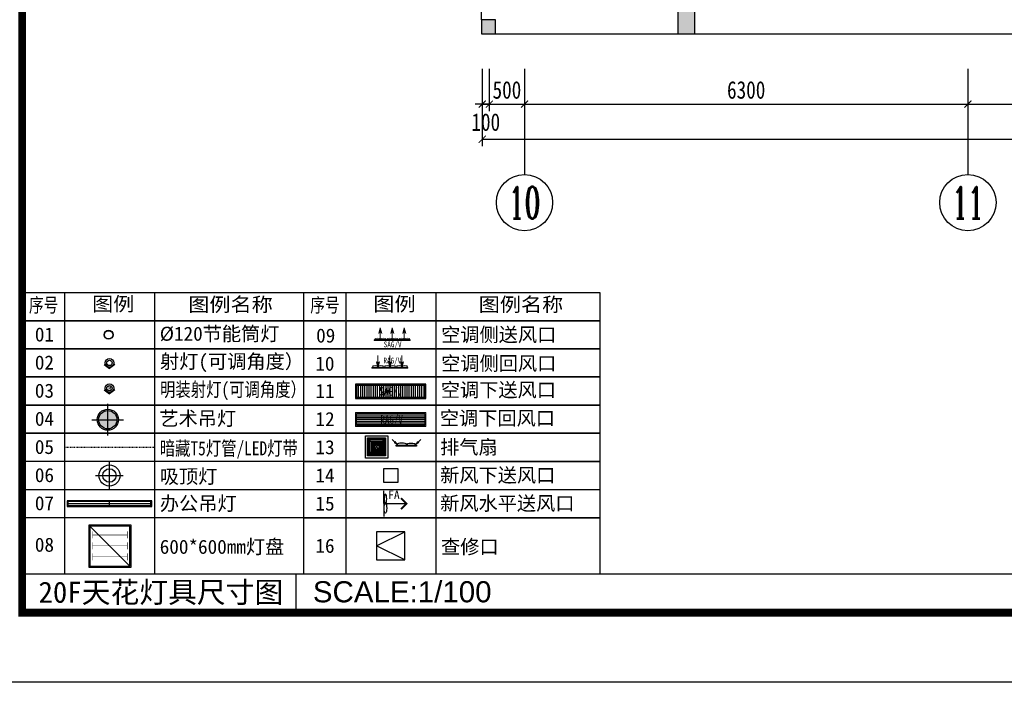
# Model space of a CAD drawing. Header units: millimetres. Extents: x -539149 to -534375, y 505028 to 505469.
# Tile 64 of 135: x -536157 to -536017, y 505039 to 505133. Entities that reach past the tile are written whole.
import ezdxf
from ezdxf.enums import TextEntityAlignment as Align

# ---------------------------------------------------------------- set-up
doc = ezdxf.new("R2010")
doc.units = ezdxf.units.MM
doc.header["$LTSCALE"] = 10
doc.linetypes.add('DASHDOTX2', pattern=[50.8, 25.4, -12.7, 0, -12.7])
doc.layers.get('Defpoints').update_dxf_attribs({"color": 8})
for name, color, linetype in [('A-建筑-原墙体', 2, 'Continuous'), ('A-建筑-窗户', 4, 'Continuous'), ('A-建筑-轴号', 3, 'Continuous'), ('A2图框$0$E-图框', 100, 'Continuous'), ('AXIS_TEXT', 50, 'Continuous'), ('B-平面-尺寸', 8, 'Continuous'), ('C-顶棚-灯具', 4, 'Continuous'), ('C-顶棚-设备', 4, 'Continuous'), ('C-顶棚-造型线', 30, 'Continuous'), ('E--图例', 3, 'Continuous'), ('E-填充', 251, 'Continuous'), ('E-文本', 7, 'Continuous')]:
    doc.layers.add(name, color=color, linetype=linetype)
doc.layers.add('A-批量打印图层', color=251, linetype='Continuous', plot=False)
doc.layers.add('A2图框$0$图框外线', color=1, linetype='Continuous', plot=False)
doc.layers.add('C-顶棚-空调', color=4, linetype='Continuous', lineweight=20)
doc.layers.add('E-空调', color=4, linetype='Continuous', lineweight=20)
doc.styles.add('-宋体', font='txt', dxfattribs={"width": 0.8})
doc.styles.add('_TCH_AXIS', font='COMPLEX', dxfattribs={"bigfont": 'GBCBIG'})
doc.styles.add('CCD_DIM', font='txt', dxfattribs={"width": 0.8})
doc.styles.add('COMPLEX', font='COMPLEX')
doc.styles.add('STSL', font='txt', dxfattribs={"width": 0.8})
doc.styles.add('宋体', font='txt', dxfattribs={"width": 1.1})
doc.styles.add('黑体', font='simhei.ttf')
doc.dimstyles.new('1-1', dxfattribs={"dimscale": 0, "dimtxt": 2.5, "dimasz": 1, "dimexe": 1, "dimexo": 1, "dimgap": 0.75, "dimtad": 1, "dimdec": 0, "dimrnd": 0.004999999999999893, "dimzin": 0, "dimdsep": 46, "dimtxsty": 'CCD_DIM', "dimblk": 'ARCHTICK', "dimcen": 0.13, "dimclrd": 44, "dimclre": 44, "dimclrt": 50, "dimadec": 0, "dimazin": 0, "dimtfac": 1, "dimtdec": 0, "dimtix": 1, "dimtmove": 2, "dimatfit": 3, "dimldrblk": 'HBA_Leader_Dot', "dimfxl": 5, "dimfxlon": 1, "dimtvp": 1, "dimtolj": 1, "dimtzin": 0, "dimarcsym": 0})

# ---------------------------------------------------------------- blocks, each defined once
blk = doc.blocks.new('_AXISO')
blk.add_circle((0, 0), 0.5)
at = {"layer": 'AXIS_TEXT', "style": 'COMPLEX', "width": 1.041666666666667}
blk.add_attdef('A', text='', height=0.56, dxfattribs=at).set_placement((-0.25, -0.28), (0.25, -0.28), align=Align.FIT)
blk = doc.blocks.new('_ArchTick')
at = {"color": 0, "linetype": 'ByBlock', "const_width": 0.15}
blk.add_lwpolyline([(-0.5, -0.5), (0.5, 0.5)], dxfattribs=at)
blk = doc.blocks.new('HBA_Leader_Dot')
at = {"color": 0, "linetype": 'ByBlock'}
blk.add_line((-5, 0), (-10, 0), dxfattribs=at)
at = {"color": 0, "linetype": 'ByBlock', "const_width": 5}
blk.add_lwpolyline([(-2.5, 0, 1), (2.5, 0, 1)], format="xyb", close=True, dxfattribs=at)
blk = doc.blocks.new('*D212')
at = {"layer": 'B-平面-尺寸', "color": 44, "lineweight": -2, "ltscale": 0.01, "transparency": 16777216}
for p, q in [((-536091.2732111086, 505125.6986509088), (-536091.2732111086, 505119.6986509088)), ((-536090.2732111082, 505125.6986509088), (-536090.2732111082, 505119.6986509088)), ((-536091.2732111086, 505120.6986509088), (-536092.2732111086, 505120.6986509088)), ((-536091.2732111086, 505120.6986509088), (-536090.2732111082, 505120.6986509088)), ((-536090.2732111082, 505120.6986509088), (-536089.2732111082, 505120.6986509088))]:
    blk.add_line(p, q, dxfattribs=at)
at = {"layer": 'Defpoints', "color": 0, "ltscale": 0.01, "transparency": 16777216}
for p in [(-536091.2732111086, 505130.6986509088), (-536090.2732111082, 505130.6986509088), (-536090.2732111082, 505120.6986509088)]:
    blk.add_point(p, dxfattribs=at)
at = {"layer": 'B-平面-尺寸', "color": 44, "lineweight": -2, "ltscale": 0.01, "transparency": 16777216}
blk.add_blockref('_ArchTick', (-536091.2732111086, 505120.6986509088), dxfattribs=at)
at = {"layer": 'B-平面-尺寸', "color": 44, "lineweight": -2, "ltscale": 0.01, "transparency": 16777216, "rotation": 180}
blk.add_blockref('_ArchTick', (-536090.2732111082, 505120.6986509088), dxfattribs=at)
at = {"layer": 'B-平面-尺寸', "color": 50, "ltscale": 0.01, "transparency": 16777216, "insert": (-536090.7732111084, 505118.1255670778), "char_height": 2.499999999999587, "attachment_point": 5, "style": 'CCD_DIM'}
blk.add_mtext('\\A1;100', dxfattribs=at)
blk = doc.blocks.new('*D213')
at = {"layer": 'B-平面-尺寸', "color": 44, "lineweight": -2, "ltscale": 0.01, "transparency": 16777216}
for p, q in [((-536090.2732111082, 505125.6986509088), (-536090.2732111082, 505119.6986509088)), ((-536085.2732111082, 505125.6986509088), (-536085.2732111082, 505119.6986509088)), ((-536090.2732111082, 505120.6986509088), (-536091.2732111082, 505120.6986509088)), ((-536090.2732111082, 505120.6986509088), (-536085.2732111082, 505120.6986509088)), ((-536085.2732111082, 505120.6986509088), (-536084.2732111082, 505120.6986509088))]:
    blk.add_line(p, q, dxfattribs=at)
at = {"layer": 'Defpoints', "color": 0, "ltscale": 0.01, "transparency": 16777216}
for p in [(-536090.2732111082, 505130.6986509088), (-536085.2732111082, 505130.6986509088), (-536085.2732111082, 505120.6986509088)]:
    blk.add_point(p, dxfattribs=at)
at = {"layer": 'B-平面-尺寸', "color": 44, "lineweight": -2, "ltscale": 0.01, "transparency": 16777216}
blk.add_blockref('_ArchTick', (-536090.2732111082, 505120.6986509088), dxfattribs=at)
at = {"layer": 'B-平面-尺寸', "color": 44, "lineweight": -2, "ltscale": 0.01, "transparency": 16777216, "rotation": 180}
blk.add_blockref('_ArchTick', (-536085.2732111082, 505120.6986509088), dxfattribs=at)
at = {"layer": 'B-平面-尺寸', "color": 50, "ltscale": 0.01, "transparency": 16777216, "insert": (-536087.7732111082, 505122.6986509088), "char_height": 2.499999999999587, "attachment_point": 5, "style": 'CCD_DIM'}
blk.add_mtext('\\A1;500', dxfattribs=at)
blk = doc.blocks.new('A2图框')
at = {"layer": 'A2图框$0$E-图框', "color": 4, "const_width": 1.131313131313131}
blk.add_lwpolyline([(-363.4031259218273, 295.2979469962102), (209.3847528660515, 295.2979469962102), (209.3847528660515, -104.9040732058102), (-363.4031259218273, -104.9040732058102)], close=True, dxfattribs=at)
at = {"layer": 'A2图框$0$图框外线', "color": 1}
blk.add_lwpolyline([(-374.7162572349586, 305.1969368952), (219.2837427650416, 305.1969368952), (219.2837427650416, -114.8030631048), (-374.7162572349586, -114.8030631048)], close=True, dxfattribs=at)
blk.add_lwpolyline([(-374.7162572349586, 305.1969368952), (219.2837427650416, 305.1969368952), (219.2837427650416, -114.8030631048), (-374.7162572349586, -114.8030631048)], close=True, dxfattribs=at)
blk.add_lwpolyline([(-374.7162572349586, 305.1969368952), (219.2837427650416, 305.1969368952), (219.2837427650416, -114.8030631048), (-374.7162572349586, -114.8030631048)], close=True, dxfattribs=at)
blk = doc.blocks.new('空调侧送风口')
at = {"color": 9}
for p, q in [((-200.0000000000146, 210), (-225.4660563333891, 114.9233464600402)), ((-200, 209.9999999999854), (-174.6575546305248, 115.8108411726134)), ((-200.0000000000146, 10), (-200.0000000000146, 210)), ((-200.0000000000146, 10.00000000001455), (-200, 173.8253566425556)), ((1.455191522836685e-11, 210), (-25.46605633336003, 114.9233464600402)), ((2.91038304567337e-11, 209.9999999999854), (25.34244536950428, 115.8108411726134)), ((1.455191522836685e-11, 10), (1.455191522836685e-11, 210)), ((1.455191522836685e-11, 10.00000000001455), (0, 173.8253566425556)), ((200.0000000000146, 210), (174.53394366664, 114.9233464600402)), ((200.0000000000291, 209.9999999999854), (225.3424453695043, 115.8108411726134)), ((200.0000000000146, 10), (200.0000000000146, 210))]:
    blk.add_line(p, q, dxfattribs=at)
blk.add_line((300, 10), (-300, 10))
blk.add_lwpolyline([(-300, 0), (300, 0), (300, 10), (-300, 10)], close=True)
at = {"color": 8, "extrusion": (0, 0, -1)}
for centre, major_axis in [((-246.6876579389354, 27.52105873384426), (46.85588413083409, -1.955387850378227e-12)), ((-46.68765793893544, 27.52105873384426), (46.85588413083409, 1.955387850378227e-12)), ((153.3123420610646, 27.52105873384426), (46.85588413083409, 1.955387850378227e-12))]:
    blk.add_ellipse(centre, major_axis=major_axis, ratio=0.2661656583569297, dxfattribs=at)
at = {"color": 8}
for centre, major_axis in [((-153.31234206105, 27.52105873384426), (-46.85588413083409, 1.955387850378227e-12)), ((46.68765793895, 27.52105873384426), (-46.85588413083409, -1.955387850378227e-12)), ((246.68765793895, 27.52105873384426), (-46.85588413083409, -1.955387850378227e-12))]:
    blk.add_ellipse(centre, major_axis=major_axis, ratio=0.2661656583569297, dxfattribs=at)
at = {"color": 9}
for points in [[(-225.4660563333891, 114.9233464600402), (-200.3245990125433, 140.632756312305), (-200.0000000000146, 210)], [(-174.6575546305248, 115.8108411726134), (-200.3245990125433, 140.632756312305), (-200.0000000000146, 209.9999999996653)], [(-25.46605633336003, 114.9233464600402), (-0.3245990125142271, 140.632756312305), (1.455191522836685e-11, 210)], [(25.34244536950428, 115.8108411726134), (-0.3245990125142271, 140.632756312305), (1.455191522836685e-11, 209.9999999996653)], [(174.53394366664, 114.9233464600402), (199.6754009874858, 140.632756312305), (200.0000000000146, 210)], [(225.3424453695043, 115.8108411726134), (199.6754009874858, 140.632756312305), (200.0000000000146, 209.9999999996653)]]:
    blk.add_solid(points, dxfattribs=at)
at = {"style": 'STSL', "width": 0.75}
blk.add_text('SAG/V', height=96.83895094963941, dxfattribs=at).set_placement((-142.4129892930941, -112.0445739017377))
blk = doc.blocks.new('空调回送风口')
at = {"color": 9}
for p, q in [((-200.0000000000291, 210.0000000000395), (-200.0000000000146, 10.00000000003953)), ((0, 209.9999999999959), (1.455191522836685e-11, 9.999999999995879)), ((199.9999999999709, 210.0000000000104), (199.9999999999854, 10.00000000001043)), ((-225.3424453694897, 104.1891588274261), (-199.6754009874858, 79.36724368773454)), ((-200.0000000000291, 10.00000000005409), (-225.3424453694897, 104.1891588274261)), ((-200.0000000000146, 10.00000000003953), (-174.53394366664, 105.0766535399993)), ((-199.6754009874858, 79.36724368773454), (-174.53394366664, 105.0766535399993)), ((-25.34244536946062, 104.1891588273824), (0.3245990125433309, 79.36724368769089)), ((0, 10.00000000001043), (-25.34244536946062, 104.1891588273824)), ((1.455191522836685e-11, 9.999999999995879), (25.46605633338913, 105.0766535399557)), ((0.3245990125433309, 79.36724368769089), (25.46605633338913, 105.0766535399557)), ((174.6575546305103, 104.189158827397), (200.3245990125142, 79.36724368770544)), ((199.9999999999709, 10.00000000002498), (174.6575546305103, 104.189158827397)), ((199.9999999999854, 10.00000000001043), (225.46605633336, 105.0766535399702)), ((200.3245990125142, 79.36724368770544), (225.46605633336, 105.0766535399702))]:
    blk.add_line(p, q, dxfattribs=at)
blk.add_line((299.9999999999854, 10), (-300.0000000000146, 10))
blk.add_lwpolyline([(-300.0000000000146, 0), (299.9999999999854, 0), (299.9999999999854, 10), (-300.0000000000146, 10)], close=True)
at = {"color": 8, "extrusion": (0, 0, -1)}
for centre, major_axis in [((-246.68765793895, 27.52105873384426), (46.85588413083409, -1.955387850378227e-12)), ((-46.68765793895, 27.52105873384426), (46.85588413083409, 1.955387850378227e-12)), ((153.31234206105, 27.52105873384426), (46.85588413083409, 1.955387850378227e-12))]:
    blk.add_ellipse(centre, major_axis=major_axis, ratio=0.2661656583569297, dxfattribs=at)
at = {"color": 8}
for centre, major_axis in [((-153.3123420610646, 27.52105873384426), (-46.85588413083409, 1.955387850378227e-12)), ((46.68765793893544, 27.52105873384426), (-46.85588413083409, -1.955387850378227e-12)), ((246.6876579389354, 27.52105873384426), (-46.85588413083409, -1.955387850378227e-12))]:
    blk.add_ellipse(centre, major_axis=major_axis, ratio=0.2661656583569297, dxfattribs=at)
at = {"color": 9}
for points in [[(-225.3424453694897, 104.1891588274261), (-199.6754009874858, 79.36724368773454), (-200.0000000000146, 10.00000000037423)], [(-174.53394366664, 105.0766535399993), (-199.6754009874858, 79.36724368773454), (-200.0000000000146, 10.00000000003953)], [(-25.34244536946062, 104.1891588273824), (0.3245990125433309, 79.36724368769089), (1.455191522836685e-11, 10.00000000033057)], [(25.46605633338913, 105.0766535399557), (0.3245990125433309, 79.36724368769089), (1.455191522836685e-11, 9.999999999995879)], [(174.6575546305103, 104.189158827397), (200.3245990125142, 79.36724368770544), (199.9999999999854, 10.00000000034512)], [(225.46605633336, 105.0766535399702), (200.3245990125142, 79.36724368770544), (199.9999999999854, 10.00000000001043)]]:
    blk.add_solid(points, dxfattribs=at)
at = {"style": 'STSL', "width": 0.75}
blk.add_text('RAG/V', height=96.83895094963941, dxfattribs=at).set_placement((-108.8770948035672, 76.33111620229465))
blk = doc.blocks.new('120节能筒灯A')
at = {"layer": 'C-顶棚-灯具'}
blk.add_circle((0, 0), 60, dxfattribs=at)
at = {"layer": 'C-顶棚-灯具', "color": 8}
blk.add_circle((0, 0), 55, dxfattribs=at)
blk = doc.blocks.new('排气扇')
for p, q in [((150, 150), (-150, 150)), ((-150, 150), (-150, -150)), ((150, -150), (150, 150)), ((-150, -150), (150, -150))]:
    blk.add_line(p, q)
at = {"color": 8}
for p, q in [((-120.0000000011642, -119.999999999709), (120.0000000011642, 119.999999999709)), ((-120.0000000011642, 119.999999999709), (120.0000000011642, -119.999999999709)), ((120.0000000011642, 119.999999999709), (-120.0000000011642, 119.999999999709)), ((-120.0000000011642, 119.999999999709), (-120.0000000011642, -119.999999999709)), ((101.9999999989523, 102.0000000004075), (-101.9999999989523, 102.0000000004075)), ((-101.9999999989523, 102.0000000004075), (-101.9999999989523, -102.0000000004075)), ((83.99999999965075, 83.99999999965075), (-83.99999999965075, 83.99999999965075)), ((-83.99999999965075, 83.99999999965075), (-83.99999999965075, -83.99999999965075)), ((66.00000000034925, 66.00000000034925), (-66.00000000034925, 66.00000000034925)), ((-66.00000000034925, 66.00000000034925), (-66.00000000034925, -66.00000000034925)), ((48.00000000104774, 47.99999999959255), (-48.00000000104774, 47.99999999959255)), ((-48.00000000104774, 47.99999999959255), (-48.00000000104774, -47.99999999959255)), ((29.99999999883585, 30.00000000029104), (-29.99999999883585, 30.00000000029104)), ((-29.99999999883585, 30.00000000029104), (-29.99999999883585, -30.00000000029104)), ((29.99999999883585, -30.00000000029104), (29.99999999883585, 30.00000000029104)), ((48.00000000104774, -47.99999999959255), (48.00000000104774, 47.99999999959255)), ((66.00000000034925, -66.00000000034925), (66.00000000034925, 66.00000000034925)), ((83.99999999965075, -83.99999999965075), (83.99999999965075, 83.99999999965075)), ((101.9999999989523, -102.0000000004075), (101.9999999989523, 102.0000000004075)), ((120.0000000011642, -119.999999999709), (120.0000000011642, 119.999999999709)), ((-120.0000000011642, -119.999999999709), (120.0000000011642, -119.999999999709)), ((-101.9999999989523, -102.0000000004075), (101.9999999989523, -102.0000000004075)), ((-83.99999999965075, -83.99999999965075), (83.99999999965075, -83.99999999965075)), ((-66.00000000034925, -66.00000000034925), (66.00000000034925, -66.00000000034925)), ((-48.00000000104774, -47.99999999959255), (48.00000000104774, -47.99999999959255)), ((-29.99999999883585, -30.00000000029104), (29.99999999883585, -30.00000000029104))]:
    blk.add_line(p, q, dxfattribs=at)
blk = doc.blocks.new('射灯(可调角度）')
h = blk.add_hatch(color=9)
edge = h.paths.add_edge_path()
edge.add_line((17.3170366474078, 44.08618582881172), (17.3170366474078, 58.95647106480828))
edge.add_line((17.3170366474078, 58.95647106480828), (63.32821098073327, -2.182787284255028e-11))
edge.add_line((63.32821098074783, -2.182787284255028e-11), (17.31703664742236, -58.95647106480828))
edge.add_line((17.3170366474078, -58.95647106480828), (17.3170366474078, -44.08618582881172))
edge.add_ellipse((0, -3.637978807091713e-12), major_axis=(-33.4923240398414, 33.4923240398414), ratio=0.9999999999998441, start_angle=156.4448806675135, end_angle=225.0000000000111)
edge.add_ellipse((0, 3.637978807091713e-12), major_axis=(33.4923240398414, 33.4923240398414), ratio=0.9999999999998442, start_angle=314.9999999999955, end_angle=383.5551193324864)
for p, q in [((17.3170366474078, 44.08618582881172), (17.3170366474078, 58.95647106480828)), ((17.3170366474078, 58.95647106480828), (63.32821098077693, -2.182787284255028e-11)), ((17.3170366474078, -58.95647106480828), (63.32821098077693, 0))]:
    blk.add_line(p, q)
blk.add_circle((0, 0), 47.36529889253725)
at = {"color": 8}
blk.add_circle((0, 0), 30.00000000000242, dxfattribs=at)
blk = doc.blocks.new('*U721')
at = {"layer": 'C-顶棚-灯具'}
h = blk.add_hatch(dxfattribs=at)
h.set_pattern_fill('_USER', color=8, scale=30, angle=90, style=0, pattern_type=0)
h.set_pattern_definition([(90, (15, 15), (-30, 1.83697019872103e-15), [])])
h.paths.add_polyline_path([(15, 185), (15, 15), (985, 15), (985, 185)])
at = {"layer": 'C-顶棚-灯具', "linetype": 'ByBlock'}
blk.add_lwpolyline([(0, 200), (0, 0), (1000, 0), (1000, 200)], close=True, dxfattribs=at)
at = {"layer": 'C-顶棚-灯具', "color": 8}
blk.add_lwpolyline([(15, 185), (15, 15), (985, 15), (985, 185)], close=True, dxfattribs=at)
at = {"layer": 'C-顶棚-灯具', "style": 'STSL', "width": 0.75}
blk.add_text('SAG/V', height=125, dxfattribs=at).set_placement((338.5104801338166, 38.65215169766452))
blk = doc.blocks.new('A$C6A8D0C23')
at = {"layer": 'C-顶棚-灯具'}
h = blk.add_hatch(dxfattribs=at)
h.set_pattern_fill('_USER', color=8, scale=25, style=0, pattern_type=0)
h.set_pattern_definition([(0, (15, 15), (0, 25), [])])
h.paths.add_polyline_path([(15, 185), (15, 15), (985, 15), (985, 185)])
at = {"layer": 'C-顶棚-空调', "color": 8}
blk.add_lwpolyline([(15, 185), (15, 15), (985, 15), (985, 185)], close=True, dxfattribs=at)
at = {"layer": 'E-空调', "linetype": 'ByBlock'}
blk.add_lwpolyline([(0, 200), (0, 0), (1000, 0), (1000, 200)], close=True, dxfattribs=at)
at = {"layer": 'E-空调', "style": 'STSL', "width": 0.75}
blk.add_text('RAG/V', height=125, dxfattribs=at).set_placement((353.9253869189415, 36.01110827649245))
blk = doc.blocks.new('fsafsggg')
at = {"layer": 'C-顶棚-灯具', "linetype": 'ByBlock', "ltscale": 100}
h = blk.add_hatch(color=251, dxfattribs=at)
h.set_gradient(color1=(91, 91, 91), tint=1, name='CYLINDER')
h.paths.add_polyline_path([(-160.1113442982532, 226.1886227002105), (-160.1113442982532, 96.18862270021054), (-30.11134429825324, 96.18862270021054, 0.4142135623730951)])
h.paths.add_polyline_path([(-160.1113442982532, 96.18862270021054), (-290.1113442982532, 96.18862270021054, 0.4142135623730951), (-160.1113442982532, -33.81137729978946)])
h.paths.add_polyline_path([(-160.1113442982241, 226.1886227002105, 0.4142135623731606), (-290.1113442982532, 96.18862270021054), (-160.1113442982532, 96.18862270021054)])
h.paths.add_polyline_path([(-30.11134429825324, 96.18862270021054), (-160.1113442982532, 96.18862270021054), (-160.1113442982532, -33.81137729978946, 0.4142135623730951)])
at = {"layer": 'C-顶棚-灯具'}
for p, q in [((-160.1113442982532, -128.8113772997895), (-160.1113442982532, 321.1886227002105)), ((-385.1113442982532, 96.18862270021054), (64.88865570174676, 96.18862270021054))]:
    blk.add_line(p, q, dxfattribs=at)
blk.add_circle((-160.1113442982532, 96.18862270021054), 150, dxfattribs=at)
at = {"layer": 'C-顶棚-灯具', "color": 8}
blk.add_circle((-160.1113442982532, 96.18862270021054), 130, dxfattribs=at)
blk = doc.blocks.new('灯盘B')
at = {"layer": 'C-顶棚-灯具', "color": 8, "linetype": 'ByBlock', "ltscale": 100}
blk.add_line((-277.6041046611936, 280.0258243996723), (291.1459248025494, -288.7241487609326), dxfattribs=at)
at = {"layer": 'C-顶棚-灯具', "linetype": 'ByBlock', "ltscale": 100}
blk.add_lwpolyline([(-293.2291046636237, -304.3491472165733), (306.7709248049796, -304.3491472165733), (306.7709248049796, 295.6508243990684), (-293.2291046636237, 295.6508243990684)], close=True, dxfattribs=at)
at = {"layer": 'C-顶棚-灯具', "color": 8, "linetype": 'ByBlock', "ltscale": 100}
blk.add_lwpolyline([(-277.6041046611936, -288.7241472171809), (291.1459248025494, -288.7241472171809), (291.1459248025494, 280.0258243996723), (-277.6041046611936, 280.0258243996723)], close=True, dxfattribs=at)
at = {"layer": 'C-顶棚-灯具', "color": 2, "const_width": 7.920000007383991}
for points in [[(-240.7290941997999, 106.0123742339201), (-240.7290861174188, 205.0123743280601)], [(254.2709103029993, 155.5123338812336), (-240.7290901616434, 155.5123742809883)], [(254.2709062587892, 106.0123338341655), (254.2709143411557, 205.012333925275)], [(-240.7291024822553, -49.49997984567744), (-240.7290944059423, 49.50002024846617)], [(254.2709020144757, -2.020139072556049e-05), (-240.7290984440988, 2.020139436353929e-05)], [(254.2708979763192, -49.5000202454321), (254.2709060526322, 49.49997984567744)], [(-240.729110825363, -205.0123339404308), (-240.7291027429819, -106.0123338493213)], [(254.270889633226, -205.0123743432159), (254.2708977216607, -106.0123742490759)], [(254.2708936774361, -155.5123742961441), (-240.7291067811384, -155.5123338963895)]]:
    blk.add_lwpolyline(points, dxfattribs=at)
blk = doc.blocks.new('A$C7AC81215')
at = {"layer": 'C-顶棚-灯具', "color": 8}
for p, q in [((196.3637167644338, 0.000132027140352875), (196.3637167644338, 392.7274047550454)), ((8.04003793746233e-05, 196.3637683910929), (392.7273531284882, 196.3637683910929))]:
    blk.add_line(p, q, dxfattribs=at)
at = {"layer": 'C-顶棚-灯具'}
blk.add_circle((196.3637167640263, 196.3637683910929), 150.0000000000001, dxfattribs=at)
at = {"layer": 'C-顶棚-灯具', "color": 8}
blk.add_circle((196.3637167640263, 196.3637683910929), 95.45454545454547, dxfattribs=at)
blk = doc.blocks.new('J')
at = {"layer": 'E-空调', "color": 8}
for p, q in [((-141.4213562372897, 141.4213562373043), (-56.899748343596, 92.73937828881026)), ((-141.4213562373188, 141.4213562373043), (-92.19923091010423, 56.18478866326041)), ((0, 0), (-141.4213562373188, 141.4213562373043)), ((-56.899748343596, 92.73937828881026), (-92.600833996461, 92.14178167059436)), ((-92.600833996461, 92.14178167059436), (-92.19923091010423, 56.18478866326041))]:
    blk.add_line(p, q, dxfattribs=at)
for points in [[(-56.899748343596, 92.73937828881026), (-92.600833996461, 92.14178167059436), (-141.421356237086, 141.4213562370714)], [(-92.19923091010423, 56.18478866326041), (-92.600833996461, 92.14178167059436), (-141.4213562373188, 141.4213562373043)]]:
    blk.add_solid(points, dxfattribs=at)
blk = doc.blocks.new('侧装排扇')
at = {"layer": 'C-顶棚-设备', "linetype": 'Continuous'}
blk.add_lwpolyline([(-144.4234765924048, 8.731149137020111e-11), (-144.4234765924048, 12.03528971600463), (144.4234765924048, 12.03528971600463), (144.4234765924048, 8.731149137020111e-11), (-144.4234765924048, -8.731149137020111e-11)], dxfattribs=at)
at = {"layer": 'C-顶棚-设备', "color": 8, "extrusion": (0, 0, -1)}
blk.add_ellipse((-66.74876095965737, 25.0496386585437), major_axis=(66.98927184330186, 2.795593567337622e-12), ratio=0.2661656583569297, dxfattribs=at)
at = {"layer": 'C-顶棚-设备', "color": 8}
blk.add_ellipse((66.74876095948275, 25.0496386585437), major_axis=(-66.98927184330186, -2.795593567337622e-12), ratio=0.2661656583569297, dxfattribs=at)
at = {"layer": 'C-顶棚-设备', "color": 8, "extrusion": (0, 0, -1), "yscale": 0.5, "zscale": -0.5, "rotation": 180}
for p, xscale in [((204.4487109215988, 95.76031677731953), -0.5), ((-204.3879252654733, 96.2971731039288), 0.5)]:
    blk.add_blockref('J', p, dxfattribs=dict(at, xscale=xscale))
blk = doc.blocks.new('A$C46331867')
at = {"layer": 'C-顶棚-灯具', "linetype": 'ByBlock'}
blk.add_lwpolyline([(-200, 0), (200, 0), (200, 400), (-200, 400)], close=True, dxfattribs=at)
at = {"layer": 'C-顶棚-灯具', "color": 8, "linetype": 'ByBlock'}
blk.add_lwpolyline([(-200, 0), (0, 400), (200, 0)], dxfattribs=at)
blk = doc.blocks.new('A$C323A0BBE')
at = {"layer": 'C-顶棚-灯具', "color": 8}
for p, q in [((0, 600), (0, -600)), ((-40, 0), (40, 0))]:
    blk.add_line(p, q, dxfattribs=at)
at = {"layer": 'C-顶棚-灯具'}
blk.add_lwpolyline([(-40, -600), (40, -600), (40, 600), (-40, 600)], close=True, dxfattribs=at)
at = {"layer": 'C-顶棚-灯具', "color": 8}
blk.add_lwpolyline([(-30, -590), (30, -590), (30, 590), (-30, 590)], close=True, dxfattribs=at)
blk = doc.blocks.new('新风水平送风口')
for q in [(50022.30862997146, 8719.182962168), (50345.96433329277, 8536.116174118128), (50022.30862997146, 8353.04938606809)]:
    blk.add_line((50022.30862997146, 8536.116174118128), q)
at = {"const_width": 28.125}
blk.add_lwpolyline([(50268.08060441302, 8458.232445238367), (50345.96433329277, 8536.116174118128), (50268.08060441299, 8613.999902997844)], dxfattribs=at)
at = {"extrusion": (0, 0, -1)}
blk.add_ellipse((50047.35826862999, 8602.864935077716), major_axis=(2.799695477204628e-12, -66.98927184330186), ratio=0.2661656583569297, dxfattribs=at)
blk.add_ellipse((50047.35826862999, 8469.367413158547), major_axis=(-2.799695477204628e-12, 66.98927184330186), ratio=0.2661656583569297)
blk.add_text('FA', height=120).set_placement((50086.30323329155, 8601.69338290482))
blk = doc.blocks.new('A$C10761136')
for points in [[(-7.761021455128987e-11, 100.8982425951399, 0, 0, 0), (0, 141.7754482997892, 33.33333333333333, 0, 0), (0, 200.8982425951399, 0, 0, 0)], [(-100.0000000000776, 0, 0, 0, 0), (-140.8772057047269, 0, 33.33333333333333, 0, 0), (-200.0000000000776, 0, 0, 0, 0)], [(99.99999999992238, 0.2994141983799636, 0, 0, 0), (140.8772057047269, 0.2994141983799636, 33.33333333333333, 0, 0), (200.0000000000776, 0.2994141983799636, 0, 0, 0)], [(-7.761021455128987e-11, -100.29941419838, 0, 0, 0), (0, -141.1766199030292, 33.33333333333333, 0, 0), (0, -200.29941419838, 0, 0, 0)]]:
    blk.add_lwpolyline(points, format="xyseb")
blk.add_lwpolyline([(-100.0000000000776, 100.29941419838), (100.0000000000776, 100.29941419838), (100.0000000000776, -100.29941419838), (-100.0000000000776, -100.29941419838)], close=True)
blk = doc.blocks.new('A$C6A2F79E9')
at = {"layer": 'C-顶棚-造型线', "color": 51, "linetype": 'DASHDOTX2', "ltscale": 0.01}
blk.add_line((-8006.042299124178, 1401.152559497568), (-6726.042299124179, 1401.152559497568), dxfattribs=at)
at = {"layer": 'E--图例', "linetype": 'ByBlock', "ltscale": 100}
for p, q in [((-8606.042299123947, 3600.000000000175), (-4609.281645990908, 3600.000000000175)), ((-8606.042299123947, 3600.000000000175), (-8606.042299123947, -399.9999999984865)), ((-8006.042299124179, 3600.000000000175), (-8006.042299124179, -399.9999999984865)), ((-6726.042299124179, 3600.000000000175), (-6726.042299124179, -399.9999999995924)), ((-4609.281645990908, 3600.000000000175), (-4609.281645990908, -399.9999999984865)), ((-4609.281645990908, 3600.000000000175), (-399.9999999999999, 3600.000000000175)), ((-4609.281645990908, 3600.000000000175), (-4609.281645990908, -399.9999999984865)), ((-4009.281645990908, 3600.000000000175), (-4009.281645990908, -399.9999999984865)), ((-2729.281645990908, 3600.000000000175), (-2729.281645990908, 3200.000000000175)), ((-399.9999999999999, 3600.000000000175), (-399.9999999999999, -399.9999999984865)), ((-4609.281645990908, 3200.000000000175), (-8606.042299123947, 3200.000000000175)), ((-399.9999999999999, 3200.000000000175), (-4609.281645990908, 3200.000000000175)), ((-2729.281645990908, 3200.000000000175), (-2729.281645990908, -399.9999999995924)), ((-8606.042299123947, -399.9999999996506), (-399.9999999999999, -399.9999999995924))]:
    blk.add_line(p, q, dxfattribs=at)
at = {"layer": 'E--图例', "color": 8, "linetype": 'ByBlock', "ltscale": 100}
for p, q in [((-8606.042299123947, 3200.000000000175), (-4609.281645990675, 3200.000000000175)), ((-4609.281645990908, 3200.000000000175), (-399.9999999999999, 3200.000000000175)), ((-8606.042299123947, 2800.000000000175), (-4609.281645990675, 2800.000000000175)), ((-8606.042299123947, 2800.000000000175), (-4609.281645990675, 2800.000000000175)), ((-4609.281645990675, 2800.000000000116), (-8606.042299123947, 2800.000000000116)), ((-4609.281645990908, 2800.000000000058), (-8606.042299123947, 2800.000000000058)), ((-4609.281645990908, 2800.000000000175), (-399.9999999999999, 2800.000000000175)), ((-4609.281645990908, 2800.000000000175), (-399.9999999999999, 2800.000000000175)), ((-399.9999999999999, 2800.000000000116), (-4609.281645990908, 2800.000000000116)), ((-399.9999999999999, 2800.000000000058), (-4609.281645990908, 2800.000000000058)), ((-8606.042299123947, 2400.000000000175), (-4609.281645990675, 2400.000000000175)), ((-8606.042299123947, 2400.000000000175), (-4609.281645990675, 2400.000000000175)), ((-4609.281645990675, 2400.000000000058), (-8606.042299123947, 2400.000000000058)), ((-4609.281645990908, 2400.000000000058), (-8606.042299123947, 2400.000000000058)), ((-4609.281645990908, 2400.000000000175), (-399.9999999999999, 2400.000000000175)), ((-4609.281645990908, 2400.000000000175), (-399.9999999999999, 2400.000000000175)), ((-399.9999999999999, 2400.000000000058), (-4609.281645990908, 2400.000000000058)), ((-399.9999999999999, 2400.000000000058), (-4609.281645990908, 2400.000000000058)), ((-8606.042299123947, 2000.000000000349), (-4609.281645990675, 2000.000000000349)), ((-8606.042299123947, 2000.000000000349), (-4609.281645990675, 2000.000000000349)), ((-4609.281645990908, 2000), (-8606.042299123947, 2000)), ((-4609.281645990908, 2000.000000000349), (-399.9999999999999, 2000.000000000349)), ((-4609.281645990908, 2000.000000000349), (-399.9999999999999, 2000.000000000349)), ((-399.9999999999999, 2000), (-4609.281645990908, 2000)), ((-8606.042299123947, 1600.000000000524), (-4609.281645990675, 1600.000000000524)), ((-8606.042299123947, 1600.000000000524), (-4609.281645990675, 1600.000000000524)), ((-4609.281645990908, 1600.000000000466), (-8606.042299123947, 1600.000000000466)), ((-4609.281645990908, 1600.000000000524), (-399.9999999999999, 1600.000000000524)), ((-4609.281645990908, 1600.000000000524), (-399.9999999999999, 1600.000000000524)), ((-399.9999999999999, 1600.000000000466), (-4609.281645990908, 1600.000000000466)), ((-4609.281645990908, 1200.000000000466), (-8606.042299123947, 1200.000000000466)), ((-4609.281645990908, 1200.000000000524), (-399.9999999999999, 1200.000000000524)), ((-4609.281645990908, 1200.000000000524), (-399.9999999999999, 1200.000000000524)), ((-399.9999999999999, 1200.000000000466), (-4609.281645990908, 1200.000000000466)), ((-8606.042299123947, 800.0000000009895), (-4609.281645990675, 800.0000000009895)), ((-4609.281645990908, 800.0000000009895), (-399.9999999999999, 800.0000000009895)), ((-4609.281645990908, 400.0000000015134), (-8606.042299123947, 400.0000000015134)), ((-4609.281645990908, 400.0000000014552), (-399.9999999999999, 400.0000000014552)), ((-4609.281645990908, 400.0000000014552), (-399.9999999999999, 400.0000000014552)), ((-399.9999999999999, 400.0000000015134), (-4609.281645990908, 400.0000000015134))]:
    blk.add_line(p, q, dxfattribs=at)
at = {"layer": 'C-顶棚-灯具', "linetype": 'ByBlock', "xscale": 1.066666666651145, "yscale": 1.066666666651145, "zscale": 1.066666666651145}
blk.add_blockref('120节能筒灯A', (-7378.535176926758, 2999.654756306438), dxfattribs=at)
at = {"layer": 'C-顶棚-灯具', "linetype": 'ByBlock'}
for name, p, xscale, yscale, zscale, rotation in [('射灯(可调角度）', (-7366.042299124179, 2600.000000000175), 1.28000000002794, 1.28000000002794, 1.28000000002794, 270), ('射灯(可调角度）', (-7366.042299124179, 2240.000000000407), 1.28000000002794, 1.28000000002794, 1.28000000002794, 270), ('排气扇', (-3569.64111535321, 1405.279298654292), -1.066666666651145, 1.066666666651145, 1.066666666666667, 180)]:
    blk.add_blockref(name, p, dxfattribs=dict(at, xscale=xscale, yscale=yscale, zscale=zscale, rotation=rotation))
at = {"layer": 'C-顶棚-灯具'}
for name, p in [('*U721', (-3869.281645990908, 2096.405012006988)), ('fsafsggg', (-7229.204171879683, 1696.456130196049)), ('A$C6A8D0C23', (-3869.281645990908, 1696.884589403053)), ('A$C7AC81215', (-7562.406015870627, 803.636231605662))]:
    blk.add_blockref(name, p, dxfattribs=at)
at = {"layer": 'C-顶棚-灯具', "linetype": 'ByBlock'}
for name, p in [('侧装排扇', (-3145.845933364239, 1416.663310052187)), ('A$C10761136', (-3369.281645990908, 1000.000000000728)), ('新风水平送风口', (-53491.59027596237, -7936.116174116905)), ('灯盘B', (-7366.04229912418, 1.396529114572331e-09))]:
    blk.add_blockref(name, p, dxfattribs=at)
at = {"layer": 'C-顶棚-灯具', "rotation": 90}
blk.add_blockref('A$C323A0BBE', (-7366.042299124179, 601.1525594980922), dxfattribs=at)
at = {"layer": 'C-顶棚-灯具', "linetype": 'ByBlock', "rotation": 90}
blk.add_blockref('A$C46331867', (-3169.281645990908, 1.513512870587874e-09), dxfattribs=at)
at = {"layer": 'E-空调', "linetype": 'ByBlock', "xscale": 0.8533333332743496, "yscale": 0.8533333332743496, "zscale": 0.8533333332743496}
for name, p in [('空调侧送风口', (-3347.007407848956, 2918.049777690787)), ('空调回送风口', (-3379.978901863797, 2527.485053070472))]:
    blk.add_blockref(name, p, dxfattribs=at)
at = {"layer": 'C-顶棚-灯具', "linetype": 'ByBlock', "style": '宋体', "width": 0.8}
blk.add_text('M', height=75, dxfattribs=at).set_placement((-7387.601421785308, 2202.997394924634))
at = {"layer": 'E-文本', "width": 0.8}
for s, style, p in [('序号', '-宋体', (-8509.140042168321, 3322.099890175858)), ('序号', '-宋体', (-4512.37938903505, 3322.099890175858)), ('明装射灯(可调角度）', '宋体', (-6647.239849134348, 2122.501201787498)), ('暗藏T5灯管/LED灯带', '宋体', (-6651.471023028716, 1286.474910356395))]:
    blk.add_text(s, height=200, dxfattribs=dict(at, style=style)).set_placement(p)
at = {"layer": 'E-文本', "style": '宋体'}
for s, p in [('01', (-8289.772646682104, 2904.522129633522)), ('09', (-4293.011993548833, 2889.280800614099)), ('02', (-8289.772646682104, 2505.746820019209)), ('10', (-4304.891104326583, 2489.981424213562)), ('03', (-8289.772646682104, 2105.679244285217)), ('11', (-4302.402655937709, 2102.052594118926)), ('04', (-8289.772646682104, 1706.731579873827)), ('12', (-4302.402655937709, 1702.052594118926)), ('05', (-8289.772646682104, 1305.753207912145)), ('13', (-4302.402655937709, 1302.052594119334)), ('06', (-8289.772646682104, 905.7532079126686)), ('14', (-4302.402655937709, 902.0525941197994)), ('07', (-8289.772646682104, 505.7532079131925)), ('15', (-4302.402655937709, 502.0525941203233)), ('08', (-8289.772646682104, -83.8883935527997)), ('16', (-4303.477789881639, -98.68462312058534))]:
    blk.add_text(s, height=200, dxfattribs=at).set_placement(p, align=Align.CENTER)
for s, p in [('%%C120节能筒灯', (-6651.021702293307, 2915.001134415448)), ('空调侧送风口', (-2653.039409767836, 2902.194523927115)), ('射灯(可调角度）', (-6647.239849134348, 2521.357229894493)), ('空调侧回风口', (-2652.999788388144, 2493.736737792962)), ('空调下送风口', (-2658.588131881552, 2116.554930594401)), ('艺术吊灯', (-6656.95650698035, 1710.090130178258)), ('空调下回风口', (-2671.937441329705, 1715.037449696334)), ('排气扇', (-2667.266262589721, 1304.427738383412)), ('新风下送风口', (-2667.266262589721, 904.4277383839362)), ('吸顶灯', (-6651.471023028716, 886.4749103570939)), ('办公吊灯', (-6649.800062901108, 502.1945239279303)), ('新风水平送风口', (-2667.266262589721, 504.4277383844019)), ('600*600mm灯盘', (-6651.471023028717, -113.5250896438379)), ('查修口', (-2654.710369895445, -113.5250896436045))]:
    blk.add_text(s, height=200, dxfattribs=at).set_placement(p)
at = {"layer": 'E-文本', "char_height": 200, "width": 1791.962788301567, "attachment_point": 1, "style": '宋体'}
for s, insert in [('图例', (-7612.633524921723, 3538.218150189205)), ('图例名称', (-6245.306528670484, 3530.316931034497)), ('图例', (-3615.872871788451, 3538.218150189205)), ('图例名称', (-2119.01368249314, 3530.316931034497))]:
    blk.add_mtext(s, dxfattribs=dict(at, insert=insert))

msp = doc.modelspace()

# ---------------------------------------------------------------- hatches: boundary and pattern name
at = {"layer": 'E-填充', "ltscale": 0.01}
for points in [[(-536063.4732111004, 505134.798574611), (-536063.4732111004, 505130.6986509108), (-536061.0732111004, 505130.6986509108), (-536061.0732111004, 505134.798574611)], [(-536091.3732110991, 505132.6985744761), (-536091.3732110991, 505130.6985744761), (-536089.3732110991, 505130.6985744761), (-536089.3732110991, 505132.6985744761)]]:
    msp.add_hatch(color=256, dxfattribs=at).paths.add_polyline_path(points)

# ---------------------------------------------------------------- linework, layer by layer
at = {"color": 31, "ltscale": 0.01}
msp.add_line((-536061.0732111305, 505130.6988803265, 0.06894340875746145), (-535934.2732111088, 505130.6988803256, 0.06894340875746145), dxfattribs=at)
at = {"color": 3}
for p, q in [((-536156.6483519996, 505053.9086469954), (-535637.8604732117, 505053.9086469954)), ((-536117.7869070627, 505053.9086469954), (-536117.7869070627, 505048.9086469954))]:
    msp.add_line(p, q, dxfattribs=at)
at = {"layer": 'A-建筑-原墙体', "ltscale": 0.01}
for p, q in [((-536091.3732111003, 505132.6985744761, 0.06894340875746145), (-536091.3732111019, 505137.1986509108, 0.06894340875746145)), ((-536063.4732111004, 505134.7986509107, 0.06894340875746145), (-536063.4732111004, 505130.6986509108, 0.06894340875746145)), ((-536061.0732111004, 505130.6986509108, 0.06894340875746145), (-536061.0732111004, 505134.7986509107, 0.06894340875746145)), ((-536091.3732110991, 505132.6985744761, 0.06894340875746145), (-536091.3732110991, 505130.6985744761, 0.06894340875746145)), ((-536089.3732110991, 505132.6985744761, 0.06894340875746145), (-536091.3732110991, 505132.6985744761, 0.06894340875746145)), ((-536089.3732110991, 505130.6985744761, 0.06894340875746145), (-536089.3732110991, 505132.6985744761, 0.06894340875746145)), ((-536091.3732110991, 505130.6985744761, 0.06894340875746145), (-536089.3732110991, 505130.6985744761, 0.06894340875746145)), ((-536089.373211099, 505130.6986509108, 0.06894340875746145), (-536063.4732111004, 505130.6986509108, 0.06894340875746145)), ((-536063.4732111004, 505130.6986509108, 0.06894340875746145), (-536061.0732111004, 505130.6986509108, 0.06894340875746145))]:
    msp.add_line(p, q, dxfattribs=at)
at = {"layer": 'A-建筑-轴号', "ltscale": 0.01}
for p, q in [((-536085.2732111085, 505125.6986509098, 0.06894340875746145), (-536085.2732111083, 505110.6986509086, 0.06894340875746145)), ((-536022.2732111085, 505125.6986509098, 0.06894340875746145), (-536022.2732111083, 505110.6986509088, 0.06894340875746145))]:
    msp.add_line(p, q, dxfattribs=at)
at = {"layer": 'A-批量打印图层'}
msp.add_lwpolyline([(-536167.9614833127, 505458.5096570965), (-535573.9614833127, 505458.5096570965), (-535573.9614833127, 505038.5096570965), (-536167.9614833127, 505038.5096570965)], close=True, dxfattribs=at)

# ---------------------------------------------------------------- block references
at = {"xscale": 0.01000000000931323, "yscale": 0.01000000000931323, "zscale": 0.01000000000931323}
msp.add_blockref('A$C6A2F79E9', (-536070.5879289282, 505057.9086469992), dxfattribs=at)
at = {"layer": 'A-建筑-窗户', "ltscale": 0.5}
msp.add_blockref('A2图框', (-535793.2452260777, 505153.3127202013), dxfattribs=at)
at = {"layer": 'A-建筑-轴号', "ltscale": 0.01}
ref = msp.add_blockref('_AXISO', (-536085.2732111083, 505106.6986509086, 0.06894340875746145), dxfattribs=dict(at, xscale=8, yscale=8, zscale=8))
ref.add_attrib('A', '10', dxfattribs={"layer": 'AXIS_TEXT', "height": 4.525483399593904, "style": '_TCH_AXIS', "width": 0.724137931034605}).set_placement((-536087.5359528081, 505104.4359092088, 0.06894340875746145), (-536083.0104694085, 505104.4359092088, 0.06894340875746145), align=Align.FIT)
ref = msp.add_blockref('_AXISO', (-536022.2732111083, 505106.6986509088, 0.06894340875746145), dxfattribs=dict(at, xscale=8, yscale=8, zscale=8))
ref.add_attrib('A', '11', dxfattribs={"layer": 'AXIS_TEXT', "height": 4.525483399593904, "style": '_TCH_AXIS', "width": 0.8750000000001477}).set_placement((-536024.5359528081, 505104.435909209, 0.06894340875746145), (-536020.0104694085, 505104.435909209, 0.06894340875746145), align=Align.FIT)

# ---------------------------------------------------------------- texts
at = {"layer": 'E-文本', "style": '黑体'}
msp.add_text('20F天花灯具尺寸图', height=3, dxfattribs=at).set_placement((-536154.3211553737, 505051.3195021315), align=Align.MIDDLE_LEFT)
at = {"layer": 'E-文本', "color": 8, "insert": (-536115.3466057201, 505052.8787605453), "char_height": 3, "width": 29.85761765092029, "attachment_point": 1, "style": '黑体'}
msp.add_mtext('{\\fArial|b0|i0|c204|p34;SCALE:\\fArial|b0|i0|c0|p34;1/1\\fArial|b0|i0|c161|p34;00}', dxfattribs=at)

# ---------------------------------------------------------------- dimensions: what is measured, and where the dimension line sits
at = {"layer": 'B-平面-尺寸', "ltscale": 0.01}
dim = msp.add_linear_dim(base=(-536090.2732111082, 505120.6986509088, 0.06894340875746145), p1=(-536091.2732111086, 505130.6986509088, 0.06894340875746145), p2=(-536090.2732111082, 505130.6986509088, 0.06894340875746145), angle=0, dimstyle='1-1', override={"dimscale": 0.9999999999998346, "dimlfac": 100}, dxfattribs=at)
dim.commit()
dim.dimension.update_dxf_attribs({"geometry": '*D212', "text_midpoint": (-536090.7732111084, 505118.1255670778, 0.06894340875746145), "dimtype": 161})
for p1, p2, distance in [((-536091.2732111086, 505130.698650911, 0.06894340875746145), (-535761.273211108, 505130.698650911, 0.06894340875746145), -15.000000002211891), ((-536085.2732111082, 505130.6986509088, 0.06894340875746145), (-536022.2732111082, 505130.698650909, 0.06894340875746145), -10.000000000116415), ((-536022.2732111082, 505130.698650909, 0.06894340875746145), (-535935.2732111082, 505130.6986509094, 0.06894340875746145), -10.00000000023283)]:
    msp.add_aligned_dim(p1=p1, p2=p2, distance=distance, dimstyle='1-1', override={"dimscale": 0.9999999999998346, "dimlfac": 100}, dxfattribs=at).render()
dim = msp.add_aligned_dim(p1=(-536090.2732111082, 505130.6986509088, 0.06894340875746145), p2=(-536085.2732111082, 505130.6986509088, 0.06894340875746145), distance=-10, dimstyle='1-1', override={"dimscale": 0.9999999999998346, "dimlfac": 100}, dxfattribs=at)
dim.commit()
dim.dimension.update_dxf_attribs({"geometry": '*D213', "text_midpoint": (-536087.7732111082, 505122.6986509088, 0.06894340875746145)})

doc.saveas('drawing.dxf')
